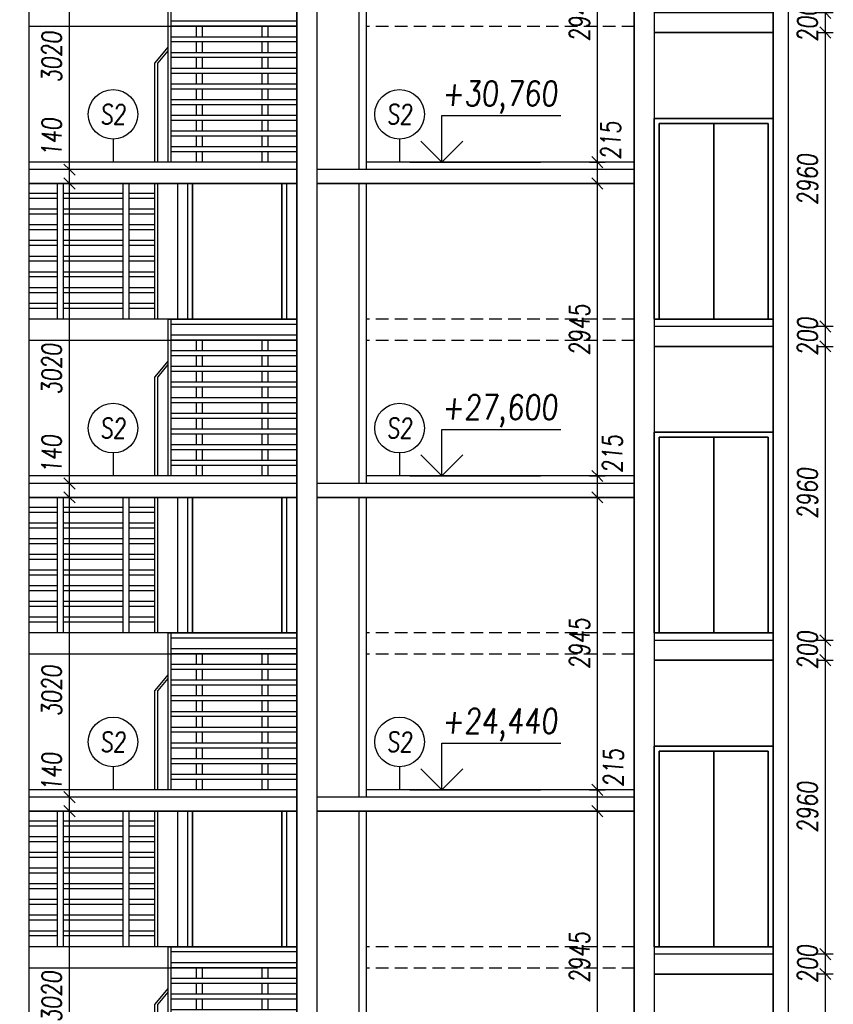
# Model space of a CAD drawing. Header units: millimetres. Extents: x -24606338 to 439687, y 151354 to 480404.
# Tile 29 of 93: x 258820 to 267017, y 210112 to 220027. Entities that reach past the tile are written whole.
import ezdxf
from ezdxf.enums import TextEntityAlignment as Align

# ---------------------------------------------------------------- set-up
doc = ezdxf.new("R2010")
doc.units = ezdxf.units.MM
doc.linetypes.add('ČERCHOVANÁ', pattern=[25.4, 12.7, -6.35, 0, -6.35])
doc.linetypes.add('ČÁRKOVANÁ', pattern=[19.05, 12.7, -6.35])
for name, color, linetype in [('DVERE', 4, 'Continuous'), ('KOTY', 7, 'Continuous'), ('NOVÁ INTERIERY', 240, 'Continuous'), ('OSY', 7, 'Continuous'), ('TENKA', 4, 'Continuous'), ('TLUSTA', 2, 'Continuous'), ('ŽB', 3, 'Continuous')]:
    doc.layers.add(name, color=color, linetype=linetype)
doc.styles.add('CS-ROMANS', font='romans.shx', dxfattribs={"width": 0.75, "oblique": 5})
doc.styles.add('CS-ROMANS_100', font='romans.shx', dxfattribs={"width": 0.75, "oblique": 5, "height": 200})
doc.styles.add('ROMANS', font='romans.shx', dxfattribs={"width": 0.75, "oblique": 5, "height": 200})
doc.dimstyles.new('A_KÓTA_100', dxfattribs={"dimtxt": 200, "dimasz": 4, "dimexe": 100, "dimexo": 1500, "dimgap": 80, "dimtad": 1, "dimdec": 0, "dimdsep": 46, "dimtxsty": 'CS-ROMANS_100', "dimblk": 'KOT_CARA20', "dimcen": 90, "dimse1": 1, "dimse2": 1, "dimclrd": 256, "dimclre": 256, "dimclrt": 256, "dimadec": 0, "dimazin": 0, "dimtfac": 1, "dimtdec": 0, "dimtix": 1, "dimtmove": 2, "dimatfit": 3, "dimldrblk": 'OBLIQUE', "dimfxl": 1, "dimfxlon": 1, "dimtolj": 1, "dimarcsym": 0})

# ---------------------------------------------------------------- blocks, each defined once
blk = doc.blocks.new('BUDOVA_A_schodiste_pohled')
at = {"layer": 'DVERE'}
for points in [[(2700, 2945), (2700, 1580), (1500, 1580), (1500, 2945)], [(1600, 2945), (1600, 1580), (2600, 1580), (2600, 2945)], [(1650, 2945), (1650, 1580), (2550, 1580), (2550, 2945)]]:
    blk.add_lwpolyline(points, dxfattribs=at)
at = {"layer": 'TENKA'}
for points in [[(290, 1580), (290, 2945)], [(350, 1580), (350, 2945)], [(950, 1580), (950, 2945)], [(1010, 1580), (1010, 2945)], [(1270, 1580), (1270, 2945)], [(1300, 1580), (1300, 2945)], [(290, 2844), (0, 2844)], [(290, 2794), (0, 2794)], [(950, 2844), (350, 2844)], [(950, 2794), (350, 2794)], [(1270, 2844), (1010, 2844)], [(1270, 2794), (1010, 2794)], [(290, 2686), (0, 2686)], [(950, 2686), (350, 2686)], [(1270, 2686), (1010, 2686)], [(290, 2636), (0, 2636)], [(950, 2636), (350, 2636)], [(1270, 2636), (1010, 2636)], [(290, 2528), (0, 2528)], [(950, 2528), (350, 2528)], [(1270, 2528), (1010, 2528)], [(290, 2478), (0, 2478)], [(950, 2478), (350, 2478)], [(1270, 2478), (1010, 2478)], [(290, 2370), (0, 2370)], [(290, 2320), (0, 2320)], [(950, 2370), (350, 2370)], [(950, 2320), (350, 2320)], [(1270, 2370), (1010, 2370)], [(1270, 2320), (1010, 2320)], [(290, 2212), (0, 2212)], [(950, 2212), (350, 2212)], [(1270, 2212), (1010, 2212)], [(290, 2162), (0, 2162)], [(950, 2162), (350, 2162)], [(1270, 2162), (1010, 2162)], [(290, 2054), (0, 2054)], [(290, 2004), (0, 2004)], [(950, 2054), (350, 2054)], [(950, 2004), (350, 2004)], [(1270, 2054), (1010, 2054)], [(1270, 2004), (1010, 2004)], [(290, 1896), (0, 1896)], [(950, 1896), (350, 1896)], [(1270, 1896), (1010, 1896)], [(290, 1846), (0, 1846)], [(950, 1846), (350, 1846)], [(1270, 1846), (1010, 1846)], [(290, 1738), (0, 1738)], [(290, 1688), (0, 1688)], [(950, 1738), (350, 1738)], [(950, 1688), (350, 1688)], [(1270, 1738), (1010, 1738)], [(1270, 1688), (1010, 1688)], [(1400, 1580), (0, 1580)], [(1400, 1580), (1400, 0)], [(1400, 1580), (2700, 1580)], [(1430, 1580), (1430, 0)], [(1430, 1530), (2700, 1530)], [(1430, 1422), (2700, 1422)], [(1400, 1365), (0, 1365)], [(1430, 1372), (2700, 1372)], [(1690, 1264), (1690, 1372)], [(1750, 1264), (1750, 1372)], [(2350, 1264), (2350, 1372)], [(2410, 1264), (2410, 1372)], [(1430, 1264), (2700, 1264)], [(1430, 1214), (2700, 1214)], [(1690, 1106), (1690, 1214)], [(1750, 1106), (1750, 1214)], [(2350, 1106), (2350, 1214)], [(2410, 1106), (2410, 1214)], [(1430, 1106), (2700, 1106)], [(1430, 1056), (2700, 1056)], [(1690, 948), (1690, 1056)], [(1750, 948), (1750, 1056)], [(2350, 948), (2350, 1056)], [(2410, 948), (2410, 1056)], [(1430, 948), (2700, 948)], [(1430, 898), (2700, 898)], [(1690, 790), (1690, 898)], [(1750, 790), (1750, 898)], [(2350, 790), (2350, 898)], [(2410, 790), (2410, 898)], [(1430, 790), (2700, 790)], [(1430, 740), (2700, 740)], [(1690, 632), (1690, 740)], [(1750, 632), (1750, 740)], [(2350, 632), (2350, 740)], [(2410, 632), (2410, 740)], [(1430, 632), (2700, 632)], [(1430, 582), (2700, 582)], [(1690, 474), (1690, 582)], [(1750, 474), (1750, 582)], [(2350, 474), (2350, 582)], [(2410, 474), (2410, 582)], [(1430, 474), (2700, 474)], [(1430, 424), (2700, 424)], [(1690, 316), (1690, 424)], [(1750, 316), (1750, 424)], [(2350, 316), (2350, 424)], [(2410, 316), (2410, 424)], [(1430, 316), (2700, 316)], [(1430, 266), (2700, 266)], [(1690, 158), (1690, 266)], [(1750, 158), (1750, 266)], [(2350, 158), (2350, 266)], [(2410, 158), (2410, 266)], [(1430, 158), (2700, 158)], [(1430, 108), (2700, 108)], [(1690, 0), (1690, 108)], [(1750, 0), (1750, 108)], [(2350, 0), (2350, 108)], [(2410, 0), (2410, 108)]]:
    blk.add_lwpolyline(points, dxfattribs=at)
at = {"layer": 'TENKA', "color": 7}
for points in [[(1400, 1158), (1270, 1000)], [(1400, 1121.5), (1300, 1000)], [(1270, 0), (1270, 1000)], [(1300, 0), (1300, 1000)]]:
    blk.add_lwpolyline(points, dxfattribs=at)
blk = doc.blocks.new('VÝŠKOVÁ KÓTA 1')
at = {"ltscale": 0.25}
for p, q in [((0, 3.758), (9.586, 3.758)), ((0, 0), (0, 3.758)), ((0, 0), (-1.697, 1.697)), ((0, 0), (1.697, 1.697))]:
    blk.add_line(p, q, dxfattribs=at)
at = {"style": 'ROMANS', "oblique": 5, "width": 0.8}
blk.add_attdef('VÝŠKA', (0, 4.539), '', height=2, dxfattribs=at)
blk = doc.blocks.new('KOT_CARA20')
for p, q in [((0, 0), (-14.1, -14.1)), ((0, 20), (0, -20)), ((0, 0), (14.1, 14.1))]:
    blk.add_line(p, q)
blk = doc.blocks.new('*D2818')
at = {"layer": 'Defpoints', "color": 0, "transparency": 16777216}
for p in [(264639.9, 212057.2), (265011.8, 212057.2), (265011.8, 209112.2)]:
    blk.add_point(p, dxfattribs=at)
at = {"layer": 'KOTY', "lineweight": -2, "transparency": 16777216}
blk.add_line((264639.9, 209116.2), (264639.9, 212053.2), dxfattribs=at)
at = {"layer": 'KOTY', "lineweight": -2, "transparency": 16777216, "xscale": 4, "yscale": 4, "zscale": 4}
for p, rotation in [((264639.9, 212057.2), 90), ((264639.9, 209112.2), 270)]:
    blk.add_blockref('KOT_CARA20', p, dxfattribs=dict(at, rotation=rotation))
at = {"layer": 'KOTY', "transparency": 16777216, "insert": (264459.9, 210584.7), "char_height": 200, "attachment_point": 5, "rotation": 90, "style": 'CS-ROMANS_100'}
blk.add_mtext('\\A1;2945', dxfattribs=at)
blk = doc.blocks.new('_OBLIQUE')
at = {"color": 0, "linetype": 'ByBlock', "ltscale": 15}
blk.add_line((-0.5, -0.5), (0.5, 0.5), dxfattribs=at)
blk = doc.blocks.new('*D2819')
at = {"layer": 'Defpoints', "color": 0, "transparency": 16777216}
for p in [(264639.9, 212272.2), (265011.8, 212272.2), (265011.8, 212057.2)]:
    blk.add_point(p, dxfattribs=at)
at = {"layer": 'KOTY', "lineweight": -2, "transparency": 16777216}
blk.add_line((264639.9, 212061.2), (264639.9, 212268.2), dxfattribs=at)
at = {"layer": 'KOTY', "lineweight": -2, "transparency": 16777216, "xscale": 4, "yscale": 4, "zscale": 4}
for p, rotation in [((264639.9, 212272.2), 90), ((264639.9, 212057.2), 270)]:
    blk.add_blockref('KOT_CARA20', p, dxfattribs=dict(at, rotation=rotation))
at = {"layer": 'KOTY', "transparency": 16777216, "insert": (264801.2, 212492.7), "char_height": 200, "attachment_point": 5, "rotation": 90, "style": 'CS-ROMANS_100'}
blk.add_mtext('\\A1;215', dxfattribs=at)
blk = doc.blocks.new('*D2820')
at = {"layer": 'Defpoints', "color": 0, "transparency": 16777216}
for p in [(264639.9, 215217.2), (265011.8, 215217.2), (265011.8, 212272.2)]:
    blk.add_point(p, dxfattribs=at)
at = {"layer": 'KOTY', "lineweight": -2, "transparency": 16777216}
blk.add_line((264639.9, 212276.2), (264639.9, 215213.2), dxfattribs=at)
at = {"layer": 'KOTY', "lineweight": -2, "transparency": 16777216, "xscale": 4, "yscale": 4, "zscale": 4}
for p, rotation in [((264639.9, 215217.2), 90), ((264639.9, 212272.2), 270)]:
    blk.add_blockref('KOT_CARA20', p, dxfattribs=dict(at, rotation=rotation))
at = {"layer": 'KOTY', "transparency": 16777216, "insert": (264459.9, 213744.7), "char_height": 200, "attachment_point": 5, "rotation": 90, "style": 'CS-ROMANS_100'}
blk.add_mtext('\\A1;2945', dxfattribs=at)
blk = doc.blocks.new('*D2821')
at = {"layer": 'Defpoints', "color": 0, "transparency": 16777216}
for p in [(264639.9, 215432.2), (265011.8, 215432.2), (265011.8, 215217.2)]:
    blk.add_point(p, dxfattribs=at)
at = {"layer": 'KOTY', "lineweight": -2, "transparency": 16777216}
blk.add_line((264639.9, 215221.2), (264639.9, 215428.2), dxfattribs=at)
at = {"layer": 'KOTY', "lineweight": -2, "transparency": 16777216, "xscale": 4, "yscale": 4, "zscale": 4}
for p, rotation in [((264639.9, 215432.2), 90), ((264639.9, 215217.2), 270)]:
    blk.add_blockref('KOT_CARA20', p, dxfattribs=dict(at, rotation=rotation))
at = {"layer": 'KOTY', "transparency": 16777216, "insert": (264790.5, 215653.9), "char_height": 200, "attachment_point": 5, "rotation": 90, "style": 'CS-ROMANS_100'}
blk.add_mtext('\\A1;215', dxfattribs=at)
blk = doc.blocks.new('*D2822')
at = {"layer": 'Defpoints', "color": 0, "transparency": 16777216}
for p in [(264639.9, 218377.2), (265011.8, 218377.2), (265011.8, 215432.2)]:
    blk.add_point(p, dxfattribs=at)
at = {"layer": 'KOTY', "lineweight": -2, "transparency": 16777216}
blk.add_line((264639.9, 215436.2), (264639.9, 218373.2), dxfattribs=at)
at = {"layer": 'KOTY', "lineweight": -2, "transparency": 16777216, "xscale": 4, "yscale": 4, "zscale": 4}
for p, rotation in [((264639.9, 218377.2), 90), ((264639.9, 215432.2), 270)]:
    blk.add_blockref('KOT_CARA20', p, dxfattribs=dict(at, rotation=rotation))
at = {"layer": 'KOTY', "transparency": 16777216, "insert": (264459.9, 216904.7), "char_height": 200, "attachment_point": 5, "rotation": 90, "style": 'CS-ROMANS_100'}
blk.add_mtext('\\A1;2945', dxfattribs=at)
blk = doc.blocks.new('*D2823')
at = {"layer": 'Defpoints', "color": 0, "transparency": 16777216}
for p in [(264639.9, 218592.2), (265011.8, 218592.2), (265011.8, 218377.2)]:
    blk.add_point(p, dxfattribs=at)
at = {"layer": 'KOTY', "lineweight": -2, "transparency": 16777216}
blk.add_line((264639.9, 218381.2), (264639.9, 218588.2), dxfattribs=at)
at = {"layer": 'KOTY', "lineweight": -2, "transparency": 16777216, "xscale": 4, "yscale": 4, "zscale": 4}
for p, rotation in [((264639.9, 218592.2), 90), ((264639.9, 218377.2), 270)]:
    blk.add_blockref('KOT_CARA20', p, dxfattribs=dict(at, rotation=rotation))
at = {"layer": 'KOTY', "transparency": 16777216, "insert": (264774, 218810.9), "char_height": 200, "attachment_point": 5, "rotation": 90, "style": 'CS-ROMANS_100'}
blk.add_mtext('\\A1;215', dxfattribs=at)
blk = doc.blocks.new('*D2824')
at = {"layer": 'Defpoints', "color": 0, "transparency": 16777216}
for p in [(264639.9, 221537.2), (265011.8, 221537.2), (265011.8, 218592.2)]:
    blk.add_point(p, dxfattribs=at)
at = {"layer": 'KOTY', "lineweight": -2, "transparency": 16777216}
blk.add_line((264639.9, 218596.2), (264639.9, 221533.2), dxfattribs=at)
at = {"layer": 'KOTY', "lineweight": -2, "transparency": 16777216, "xscale": 4, "yscale": 4, "zscale": 4}
for p, rotation in [((264639.9, 221537.2), 90), ((264639.9, 218592.2), 270)]:
    blk.add_blockref('KOT_CARA20', p, dxfattribs=dict(at, rotation=rotation))
at = {"layer": 'KOTY', "transparency": 16777216, "insert": (264459.9, 220064.7), "char_height": 200, "attachment_point": 5, "rotation": 90, "style": 'CS-ROMANS_100'}
blk.add_mtext('\\A1;2945', dxfattribs=at)
blk = doc.blocks.new('*D3075')
at = {"layer": 'Defpoints', "color": 0, "transparency": 16777216}
for p in [(259321.8, 212057.2), (259511.2, 212057.2), (259438.1, 209037.2)]:
    blk.add_point(p, dxfattribs=at)
at = {"layer": 'KOTY', "lineweight": -2, "transparency": 16777216}
blk.add_line((259321.8, 209041.2), (259321.8, 212053.2), dxfattribs=at)
at = {"layer": 'KOTY', "lineweight": -2, "transparency": 16777216, "xscale": 4, "yscale": 4, "zscale": 4}
for p, rotation in [((259321.8, 212057.2), 90), ((259321.8, 209037.2), 270)]:
    blk.add_blockref('KOT_CARA20', p, dxfattribs=dict(at, rotation=rotation))
at = {"layer": 'KOTY', "transparency": 16777216, "insert": (259141.8, 210188.9), "char_height": 200, "attachment_point": 5, "rotation": 90, "style": 'CS-ROMANS_100'}
blk.add_mtext('\\A1;3020', dxfattribs=at)
blk = doc.blocks.new('*D3076')
at = {"layer": 'Defpoints', "color": 0, "transparency": 16777216}
for p in [(259321.8, 212197.2), (259514, 212197.2), (259511.2, 212057.2)]:
    blk.add_point(p, dxfattribs=at)
at = {"layer": 'KOTY', "lineweight": -2, "transparency": 16777216}
for p, q in [((259321.8, 212201.2), (259321.8, 212205.2)), ((259321.8, 212057.2), (259321.8, 212197.2)), ((259321.8, 212053.2), (259321.8, 212049.2))]:
    blk.add_line(p, q, dxfattribs=at)
at = {"layer": 'KOTY', "lineweight": -2, "transparency": 16777216, "xscale": 4, "yscale": 4, "zscale": 4}
for p, rotation in [((259321.8, 212197.2), 270), ((259321.8, 212057.2), 90)]:
    blk.add_blockref('KOT_CARA20', p, dxfattribs=dict(at, rotation=rotation))
at = {"layer": 'KOTY', "transparency": 16777216, "insert": (259141.8, 212452.3), "char_height": 200, "attachment_point": 5, "rotation": 90, "style": 'CS-ROMANS_100'}
blk.add_mtext('\\A1;140', dxfattribs=at)
blk = doc.blocks.new('*D3077')
at = {"layer": 'Defpoints', "color": 0, "transparency": 16777216}
for p in [(259321.8, 215217.2), (259448.2, 215217.2), (259514, 212197.2)]:
    blk.add_point(p, dxfattribs=at)
at = {"layer": 'KOTY', "lineweight": -2, "transparency": 16777216}
blk.add_line((259321.8, 212201.2), (259321.8, 215213.2), dxfattribs=at)
at = {"layer": 'KOTY', "lineweight": -2, "transparency": 16777216, "xscale": 4, "yscale": 4, "zscale": 4}
for p, rotation in [((259321.8, 215217.2), 90), ((259321.8, 212197.2), 270)]:
    blk.add_blockref('KOT_CARA20', p, dxfattribs=dict(at, rotation=rotation))
at = {"layer": 'KOTY', "transparency": 16777216, "insert": (259141.8, 213269.1), "char_height": 200, "attachment_point": 5, "rotation": 90, "style": 'CS-ROMANS_100'}
blk.add_mtext('\\A1;3020', dxfattribs=at)
blk = doc.blocks.new('*D3078')
at = {"layer": 'Defpoints', "color": 0, "transparency": 16777216}
for p in [(259321.8, 215357.2), (259444, 215357.2), (259448.2, 215217.2)]:
    blk.add_point(p, dxfattribs=at)
at = {"layer": 'KOTY', "lineweight": -2, "transparency": 16777216}
for p, q in [((259321.8, 215361.2), (259321.8, 215365.2)), ((259321.8, 215217.2), (259321.8, 215357.2)), ((259321.8, 215213.2), (259321.8, 215209.2))]:
    blk.add_line(p, q, dxfattribs=at)
at = {"layer": 'KOTY', "lineweight": -2, "transparency": 16777216, "xscale": 4, "yscale": 4, "zscale": 4}
for p, rotation in [((259321.8, 215357.2), 270), ((259321.8, 215217.2), 90)]:
    blk.add_blockref('KOT_CARA20', p, dxfattribs=dict(at, rotation=rotation))
at = {"layer": 'KOTY', "transparency": 16777216, "insert": (259141.8, 215652.6), "char_height": 200, "attachment_point": 5, "rotation": 90, "style": 'CS-ROMANS_100'}
blk.add_mtext('\\A1;140', dxfattribs=at)
blk = doc.blocks.new('*D3079')
at = {"layer": 'Defpoints', "color": 0, "transparency": 16777216}
for p in [(259321.8, 218377.2), (259522.1, 218377.2), (259444, 215357.2)]:
    blk.add_point(p, dxfattribs=at)
at = {"layer": 'KOTY', "lineweight": -2, "transparency": 16777216}
blk.add_line((259321.8, 215361.2), (259321.8, 218373.2), dxfattribs=at)
at = {"layer": 'KOTY', "lineweight": -2, "transparency": 16777216, "xscale": 4, "yscale": 4, "zscale": 4}
for p, rotation in [((259321.8, 218377.2), 90), ((259321.8, 215357.2), 270)]:
    blk.add_blockref('KOT_CARA20', p, dxfattribs=dict(at, rotation=rotation))
at = {"layer": 'KOTY', "transparency": 16777216, "insert": (259141.8, 216508.5), "char_height": 200, "attachment_point": 5, "rotation": 90, "style": 'CS-ROMANS_100'}
blk.add_mtext('\\A1;3020', dxfattribs=at)
blk = doc.blocks.new('*D3080')
at = {"layer": 'Defpoints', "color": 0, "transparency": 16777216}
for p in [(259321.8, 218517.2), (259546.5, 218517.2), (259522.1, 218377.2)]:
    blk.add_point(p, dxfattribs=at)
at = {"layer": 'KOTY', "lineweight": -2, "transparency": 16777216}
for p, q in [((259321.8, 218521.2), (259321.8, 218525.2)), ((259321.8, 218377.2), (259321.8, 218517.2)), ((259321.8, 218373.2), (259321.8, 218369.2))]:
    blk.add_line(p, q, dxfattribs=at)
at = {"layer": 'KOTY', "lineweight": -2, "transparency": 16777216, "xscale": 4, "yscale": 4, "zscale": 4}
for p, rotation in [((259321.8, 218517.2), 270), ((259321.8, 218377.2), 90)]:
    blk.add_blockref('KOT_CARA20', p, dxfattribs=dict(at, rotation=rotation))
at = {"layer": 'KOTY', "transparency": 16777216, "insert": (259141.8, 218843.2), "char_height": 200, "attachment_point": 5, "rotation": 90, "style": 'CS-ROMANS_100'}
blk.add_mtext('\\A1;140', dxfattribs=at)
blk = doc.blocks.new('*D3081')
at = {"layer": 'Defpoints', "color": 0, "transparency": 16777216}
for p in [(259321.8, 221537.2), (259487, 221537.2), (259546.5, 218517.2)]:
    blk.add_point(p, dxfattribs=at)
at = {"layer": 'KOTY', "lineweight": -2, "transparency": 16777216}
blk.add_line((259321.8, 218521.2), (259321.8, 221533.2), dxfattribs=at)
at = {"layer": 'KOTY', "lineweight": -2, "transparency": 16777216, "xscale": 4, "yscale": 4, "zscale": 4}
for p, rotation in [((259321.8, 221537.2), 90), ((259321.8, 218517.2), 270)]:
    blk.add_blockref('KOT_CARA20', p, dxfattribs=dict(at, rotation=rotation))
at = {"layer": 'KOTY', "transparency": 16777216, "insert": (259141.8, 219651.6), "char_height": 200, "attachment_point": 5, "rotation": 90, "style": 'CS-ROMANS_100'}
blk.add_mtext('\\A1;3020', dxfattribs=at)
blk = doc.blocks.new('*D3115')
at = {"layer": 'Defpoints', "color": 0, "transparency": 16777216}
for p in [(266240, 210417.2), (266937.1, 210417.2), (266240, 207457.2)]:
    blk.add_point(p, dxfattribs=at)
at = {"layer": 'KOTY', "lineweight": -2, "transparency": 16777216}
blk.add_line((266937.1, 207461.2), (266937.1, 210413.2), dxfattribs=at)
at = {"layer": 'KOTY', "lineweight": -2, "transparency": 16777216, "xscale": 4, "yscale": 4, "zscale": 4}
for p, rotation in [((266937.1, 210417.2), 90), ((266937.1, 207457.2), 270)]:
    blk.add_blockref('KOT_CARA20', p, dxfattribs=dict(at, rotation=rotation))
at = {"layer": 'KOTY', "transparency": 16777216, "insert": (266757.1, 208937.2), "char_height": 200, "attachment_point": 5, "rotation": 90, "style": 'CS-ROMANS_100'}
blk.add_mtext('\\A1;2960', dxfattribs=at)
blk = doc.blocks.new('*D3116')
at = {"layer": 'Defpoints', "color": 0, "transparency": 16777216}
for p in [(266240, 210617.2), (266937.1, 210617.2), (266240, 210417.2)]:
    blk.add_point(p, dxfattribs=at)
at = {"layer": 'KOTY', "lineweight": -2, "transparency": 16777216}
for p, q in [((266937.1, 210621.2), (266937.1, 210625.2)), ((266937.1, 210417.2), (266937.1, 210617.2)), ((266937.1, 210413.2), (266937.1, 210409.2))]:
    blk.add_line(p, q, dxfattribs=at)
at = {"layer": 'KOTY', "lineweight": -2, "transparency": 16777216, "xscale": 4, "yscale": 4, "zscale": 4}
for p, rotation in [((266937.1, 210617.2), 270), ((266937.1, 210417.2), 90)]:
    blk.add_blockref('KOT_CARA20', p, dxfattribs=dict(at, rotation=rotation))
at = {"layer": 'KOTY', "transparency": 16777216, "insert": (266757.1, 210517.2), "char_height": 200, "attachment_point": 5, "rotation": 90, "style": 'CS-ROMANS_100'}
blk.add_mtext('\\A1;200', dxfattribs=at)
blk = doc.blocks.new('*D3117')
at = {"layer": 'Defpoints', "color": 0, "transparency": 16777216}
for p in [(266240, 213577.2), (266937.1, 213577.2), (266240, 210617.2)]:
    blk.add_point(p, dxfattribs=at)
at = {"layer": 'KOTY', "lineweight": -2, "transparency": 16777216}
blk.add_line((266937.1, 210621.2), (266937.1, 213573.2), dxfattribs=at)
at = {"layer": 'KOTY', "lineweight": -2, "transparency": 16777216, "xscale": 4, "yscale": 4, "zscale": 4}
for p, rotation in [((266937.1, 213577.2), 90), ((266937.1, 210617.2), 270)]:
    blk.add_blockref('KOT_CARA20', p, dxfattribs=dict(at, rotation=rotation))
at = {"layer": 'KOTY', "transparency": 16777216, "insert": (266757.1, 212097.2), "char_height": 200, "attachment_point": 5, "rotation": 90, "style": 'CS-ROMANS_100'}
blk.add_mtext('\\A1;2960', dxfattribs=at)
blk = doc.blocks.new('*D3118')
at = {"layer": 'Defpoints', "color": 0, "transparency": 16777216}
for p in [(266240, 213777.2), (266937.1, 213777.2), (266240, 213577.2)]:
    blk.add_point(p, dxfattribs=at)
at = {"layer": 'KOTY', "lineweight": -2, "transparency": 16777216}
for p, q in [((266937.1, 213781.2), (266937.1, 213785.2)), ((266937.1, 213577.2), (266937.1, 213777.2)), ((266937.1, 213573.2), (266937.1, 213569.2))]:
    blk.add_line(p, q, dxfattribs=at)
at = {"layer": 'KOTY', "lineweight": -2, "transparency": 16777216, "xscale": 4, "yscale": 4, "zscale": 4}
for p, rotation in [((266937.1, 213777.2), 270), ((266937.1, 213577.2), 90)]:
    blk.add_blockref('KOT_CARA20', p, dxfattribs=dict(at, rotation=rotation))
at = {"layer": 'KOTY', "transparency": 16777216, "insert": (266757.1, 213677.2), "char_height": 200, "attachment_point": 5, "rotation": 90, "style": 'CS-ROMANS_100'}
blk.add_mtext('\\A1;200', dxfattribs=at)
blk = doc.blocks.new('*D3119')
at = {"layer": 'Defpoints', "color": 0, "transparency": 16777216}
for p in [(266240, 216737.2), (266937.1, 216737.2), (266240, 213777.2)]:
    blk.add_point(p, dxfattribs=at)
at = {"layer": 'KOTY', "lineweight": -2, "transparency": 16777216}
blk.add_line((266937.1, 213781.2), (266937.1, 216733.2), dxfattribs=at)
at = {"layer": 'KOTY', "lineweight": -2, "transparency": 16777216, "xscale": 4, "yscale": 4, "zscale": 4}
for p, rotation in [((266937.1, 216737.2), 90), ((266937.1, 213777.2), 270)]:
    blk.add_blockref('KOT_CARA20', p, dxfattribs=dict(at, rotation=rotation))
at = {"layer": 'KOTY', "transparency": 16777216, "insert": (266757.1, 215257.2), "char_height": 200, "attachment_point": 5, "rotation": 90, "style": 'CS-ROMANS_100'}
blk.add_mtext('\\A1;2960', dxfattribs=at)
blk = doc.blocks.new('*D3120')
at = {"layer": 'Defpoints', "color": 0, "transparency": 16777216}
for p in [(266240, 216937.2), (266937.1, 216937.2), (266240, 216737.2)]:
    blk.add_point(p, dxfattribs=at)
at = {"layer": 'KOTY', "lineweight": -2, "transparency": 16777216}
for p, q in [((266937.1, 216941.2), (266937.1, 216945.2)), ((266937.1, 216737.2), (266937.1, 216937.2)), ((266937.1, 216733.2), (266937.1, 216729.2))]:
    blk.add_line(p, q, dxfattribs=at)
at = {"layer": 'KOTY', "lineweight": -2, "transparency": 16777216, "xscale": 4, "yscale": 4, "zscale": 4}
for p, rotation in [((266937.1, 216937.2), 270), ((266937.1, 216737.2), 90)]:
    blk.add_blockref('KOT_CARA20', p, dxfattribs=dict(at, rotation=rotation))
at = {"layer": 'KOTY', "transparency": 16777216, "insert": (266757.1, 216837.2), "char_height": 200, "attachment_point": 5, "rotation": 90, "style": 'CS-ROMANS_100'}
blk.add_mtext('\\A1;200', dxfattribs=at)
blk = doc.blocks.new('*D3121')
at = {"layer": 'Defpoints', "color": 0, "transparency": 16777216}
for p in [(266323.6, 219897.2), (266937.1, 219897.2), (266240, 216937.2)]:
    blk.add_point(p, dxfattribs=at)
at = {"layer": 'KOTY', "lineweight": -2, "transparency": 16777216}
blk.add_line((266937.1, 216941.2), (266937.1, 219893.2), dxfattribs=at)
at = {"layer": 'KOTY', "lineweight": -2, "transparency": 16777216, "xscale": 4, "yscale": 4, "zscale": 4}
for p, rotation in [((266937.1, 219897.2), 90), ((266937.1, 216937.2), 270)]:
    blk.add_blockref('KOT_CARA20', p, dxfattribs=dict(at, rotation=rotation))
at = {"layer": 'KOTY', "transparency": 16777216, "insert": (266757.1, 218417.2), "char_height": 200, "attachment_point": 5, "rotation": 90, "style": 'CS-ROMANS_100'}
blk.add_mtext('\\A1;2960', dxfattribs=at)
blk = doc.blocks.new('*D3122')
at = {"layer": 'Defpoints', "color": 0, "transparency": 16777216}
for p in [(266309, 220097.2), (266937.1, 220097.2), (266323.6, 219897.2)]:
    blk.add_point(p, dxfattribs=at)
at = {"layer": 'KOTY', "lineweight": -2, "transparency": 16777216}
for p, q in [((266937.1, 220101.2), (266937.1, 220105.2)), ((266937.1, 219897.2), (266937.1, 220097.2)), ((266937.1, 219893.2), (266937.1, 219889.2))]:
    blk.add_line(p, q, dxfattribs=at)
at = {"layer": 'KOTY', "lineweight": -2, "transparency": 16777216, "xscale": 4, "yscale": 4, "zscale": 4}
for p, rotation in [((266937.1, 220097.2), 270), ((266937.1, 219897.2), 90)]:
    blk.add_blockref('KOT_CARA20', p, dxfattribs=dict(at, rotation=rotation))
at = {"layer": 'KOTY', "transparency": 16777216, "insert": (266757.1, 219997.2), "char_height": 200, "attachment_point": 5, "rotation": 90, "style": 'CS-ROMANS_100'}
blk.add_mtext('\\A1;200', dxfattribs=at)
blk = doc.blocks.new('*D3486')
at = {"layer": 'Defpoints', "color": 0, "transparency": 16777216}
for p in [(242883.4, 253679.2), (260168.9, 253679.2), (256411.8, 187832.2)]:
    blk.add_point(p, dxfattribs=at)
at = {"layer": 'TENKA', "lineweight": -2, "transparency": 16777216}
blk.add_line((242883.4, 187836.2), (242883.4, 253675.2), dxfattribs=at)
at = {"layer": 'TENKA', "lineweight": -2, "transparency": 16777216, "xscale": 4, "yscale": 4, "zscale": 4}
for p, rotation in [((242883.4, 253679.2), 90), ((242883.4, 187832.2), 270)]:
    blk.add_blockref('KOT_CARA20', p, dxfattribs=dict(at, rotation=rotation))
at = {"layer": 'TENKA', "transparency": 16777216, "insert": (242703.4, 220755.7), "char_height": 200, "attachment_point": 5, "rotation": 90, "style": 'CS-ROMANS_100'}
blk.add_mtext('\\A1;65847', dxfattribs=at)

msp = doc.modelspace()

# ---------------------------------------------------------------- linework, layer by layer
at = {"layer": 'DVERE'}
for points in [[(265211.809, 217012.158), (266411.809, 217012.158), (266411.809, 219032.158), (265211.809, 219032.158)], [(265261.809, 217012.158), (266361.809, 217012.158), (266361.809, 218982.158), (265261.809, 218982.158)], [(265211.809, 213852.158), (266411.809, 213852.158), (266411.809, 215872.158), (265211.809, 215872.158)], [(265261.809, 213852.158), (266361.809, 213852.158), (266361.809, 215822.158), (265261.809, 215822.158)], [(265211.809, 210692.158), (266411.809, 210692.158), (266411.809, 212712.158), (265211.809, 212712.158)], [(265261.809, 210692.158), (266361.809, 210692.158), (266361.809, 212662.158), (265261.809, 212662.158)]]:
    msp.add_lwpolyline(points, close=True, dxfattribs=at)
at = {"layer": 'KOTY'}
for p, q in [((259759.936, 218824.118), (259759.936, 218592.158)), ((262646.843, 218824.118), (262646.843, 218592.158)), ((259759.936, 215664.118), (259759.936, 215432.158)), ((262646.843, 215664.118), (262646.843, 215432.158)), ((259759.936, 212504.118), (259759.936, 212272.158)), ((262646.843, 212504.118), (262646.843, 212272.158))]:
    msp.add_line(p, q, dxfattribs=at)
at = {"layer": 'KOTY', "linetype": 'ByBlock'}
for p, q in [((262750.672, 218592.158), (264067.766, 218592.158)), ((262750.672, 215432.158), (264067.766, 215432.158)), ((262750.672, 212272.158), (264067.766, 212272.158))]:
    msp.add_line(p, q, dxfattribs=at)
at = {"layer": 'KOTY', "ltscale": 20}
for centre in [(259759.936, 219074.118), (262646.843, 219074.118), (259759.936, 215914.118), (262646.843, 215914.118), (259759.936, 212754.118), (262646.843, 212754.118)]:
    msp.add_circle(centre, 250, dxfattribs=at)
at = {"layer": 'NOVÁ INTERIERY'}
for points in [[(265211.809, 219032.158), (266411.809, 219032.158), (266411.809, 217012.158), (265211.809, 217012.158)], [(265261.809, 218982.158), (265811.809, 218982.158), (265811.809, 217012.158), (265261.809, 217012.158)], [(265811.809, 218982.158), (266361.809, 218982.158), (266361.809, 217012.158), (265811.809, 217012.158)], [(265211.809, 215872.158), (266411.809, 215872.158), (266411.809, 213852.158), (265211.809, 213852.158)], [(265261.809, 215822.158), (265811.809, 215822.158), (265811.809, 213852.158), (265261.809, 213852.158)], [(265811.809, 215822.158), (266361.809, 215822.158), (266361.809, 213852.158), (265811.809, 213852.158)], [(265211.809, 212712.158), (266411.809, 212712.158), (266411.809, 210692.158), (265211.809, 210692.158)], [(265261.809, 212662.158), (265811.809, 212662.158), (265811.809, 210692.158), (265261.809, 210692.158)], [(265811.809, 212662.158), (266361.809, 212662.158), (266361.809, 210692.158), (265811.809, 210692.158)]]:
    msp.add_lwpolyline(points, close=True, dxfattribs=at)
for points in [[(260511.809, 218377.158), (260511.809, 217012.158), (261511.809, 217012.158), (261511.809, 218377.158)], [(261461.809, 218377.158), (261461.809, 217012.158), (260561.809, 217012.158), (260561.809, 218377.158)], [(260511.809, 215217.158), (260511.809, 213852.158), (261511.809, 213852.158), (261511.809, 215217.158)], [(261461.809, 215217.158), (261461.809, 213852.158), (260561.809, 213852.158), (260561.809, 215217.158)], [(260511.809, 212057.158), (260511.809, 210692.158), (261511.809, 210692.158), (261511.809, 212057.158)], [(261461.809, 212057.158), (261461.809, 210692.158), (260561.809, 210692.158), (260561.809, 212057.158)]]:
    msp.add_lwpolyline(points, dxfattribs=at)
at = {"layer": 'OSY', "linetype": 'ČERCHOVANÁ', "ltscale": 25}
msp.add_line((265011.809, 251607.158), (265011.809, 174688.935), dxfattribs=at)
at = {"layer": 'TENKA'}
for points in [[(261611.809, 219957.158), (258911.809, 219957.158)], [(261611.809, 218517.158), (258911.809, 218517.158)], [(265011.809, 218517.158), (262311.809, 218517.158)], [(261611.809, 217012.158), (258911.809, 217012.158)], [(266411.809, 216937.158), (265211.809, 216937.158)], [(261611.809, 216797.158), (258911.809, 216797.158)], [(261611.809, 215357.158), (258911.809, 215357.158)], [(265011.809, 215357.158), (262311.809, 215357.158)], [(261611.809, 213852.158), (258911.809, 213852.158)], [(266411.809, 213777.158), (265211.809, 213777.158)], [(261611.809, 213637.158), (258911.809, 213637.158)], [(261611.809, 212197.158), (258911.809, 212197.158)], [(265011.809, 212197.158), (262311.809, 212197.158)], [(261611.809, 210692.158), (258911.809, 210692.158)], [(266411.809, 210617.158), (265211.809, 210617.158)], [(261611.809, 210477.158), (258911.809, 210477.158)]]:
    msp.add_lwpolyline(points, dxfattribs=at)
at = {"layer": 'TENKA', "linetype": 'ČÁRKOVANÁ', "ltscale": 10}
for points in [[(265011.809, 219957.158), (262311.809, 219957.158)], [(265011.809, 217012.158), (262311.809, 217012.158)], [(265011.809, 216797.158), (262311.809, 216797.158)], [(265011.809, 213852.158), (262311.809, 213852.158)], [(265011.809, 213637.158), (262311.809, 213637.158)], [(265011.809, 210692.158), (262311.809, 210692.158)], [(265011.809, 210477.158), (262311.809, 210477.158)]]:
    msp.add_lwpolyline(points, dxfattribs=at)
at = {"layer": 'TLUSTA'}
for points in [[(261811.809, 249627.158), (261811.809, 179302.158)], [(265011.809, 249627.158), (265011.809, 179112.158)], [(265011.809, 249627.158), (265011.809, 179112.158)], [(265211.809, 249627.158), (265211.809, 179302.158)], [(266411.809, 249627.158), (266411.809, 179302.158)], [(266561.809, 249627.158), (266561.809, 179352.158)], [(258911.809, 245237.158), (258911.809, 179302.158)], [(261611.809, 245237.158), (261611.809, 179302.158)], [(262236.809, 221537.158), (262236.809, 218517.158)], [(262311.809, 221537.158), (262311.809, 218517.158)], [(266411.809, 219897.158), (265211.809, 219897.158)], [(261611.809, 218592.158), (258911.809, 218592.158)], [(265011.809, 218592.158), (262311.809, 218592.158)], [(262311.809, 218517.158), (261811.809, 218517.158)], [(261611.809, 218377.158), (258911.809, 218377.158)], [(265011.809, 218377.158), (261811.809, 218377.158)], [(262236.809, 218377.158), (262236.809, 215357.158)], [(262311.809, 218377.158), (262311.809, 215357.158)], [(266411.809, 217012.158), (265211.809, 217012.158)], [(266411.809, 216737.158), (265211.809, 216737.158)], [(261611.809, 215432.158), (258911.809, 215432.158)], [(265011.809, 215432.158), (262311.809, 215432.158)], [(262311.809, 215357.158), (261811.809, 215357.158)], [(261611.809, 215217.158), (258911.809, 215217.158)], [(265011.809, 215217.158), (261811.809, 215217.158)], [(262236.809, 215217.158), (262236.809, 212197.158)], [(262311.809, 215217.158), (262311.809, 212197.158)], [(266411.809, 213852.158), (265211.809, 213852.158)], [(266411.809, 213577.158), (265211.809, 213577.158)], [(261611.809, 212272.158), (258911.809, 212272.158)], [(262311.809, 212197.158), (261811.809, 212197.158)], [(265011.809, 212272.158), (262311.809, 212272.158)], [(261611.809, 212057.158), (258911.809, 212057.158)], [(265011.809, 212057.158), (261811.809, 212057.158)], [(262236.809, 212057.158), (262236.809, 209037.158)], [(262311.809, 212057.158), (262311.809, 209037.158)], [(266411.809, 210692.158), (265211.809, 210692.158)], [(266411.809, 210417.158), (265211.809, 210417.158)]]:
    msp.add_lwpolyline(points, dxfattribs=at)
at = {"layer": 'ŽB'}
for points in [[(265011.809, 249627.158), (265211.809, 249627.158), (265211.809, 179302.158), (265011.809, 179302.158)], [(266411.809, 249627.158), (266561.809, 249627.158), (266561.809, 179352.158), (266411.809, 179352.158)], [(258711.809, 245237.158), (258911.809, 245237.158), (258911.809, 191157.158), (258711.809, 191157.158)], [(261611.809, 245237.158), (261811.809, 245237.158), (261811.809, 179302.158), (261611.809, 179302.158)], [(265211.809, 219897.158), (266411.809, 219897.158), (266411.809, 220097.158), (265211.809, 220097.158)], [(258911.809, 218377.158), (261611.809, 218377.158), (261611.809, 218517.158), (258911.809, 218517.158)], [(261811.809, 218377.158), (265011.809, 218377.158), (265011.809, 218517.158), (261811.809, 218517.158)], [(265211.809, 216737.158), (266411.809, 216737.158), (266411.809, 216937.158), (265211.809, 216937.158)], [(258911.809, 215217.158), (261611.809, 215217.158), (261611.809, 215357.158), (258911.809, 215357.158)], [(261811.809, 215217.158), (265011.809, 215217.158), (265011.809, 215357.158), (261811.809, 215357.158)], [(265211.809, 213577.158), (266411.809, 213577.158), (266411.809, 213777.158), (265211.809, 213777.158)], [(258911.809, 212057.158), (261611.809, 212057.158), (261611.809, 212197.158), (258911.809, 212197.158)], [(261811.809, 212057.158), (265011.809, 212057.158), (265011.809, 212197.158), (261811.809, 212197.158)], [(265211.809, 210417.158), (266411.809, 210417.158), (266411.809, 210617.158), (265211.809, 210617.158)]]:
    msp.add_lwpolyline(points, close=True, dxfattribs=at)

# ---------------------------------------------------------------- block references
at = {"layer": 'KOTY', "xscale": 125, "yscale": 125, "zscale": 125}
for p, values in [((263073.646, 218592.158), {'VÝŠKA': '+30,760'}), ((263073.646, 215432.158), {'VÝŠKA': '+27,600'}), ((263073.646, 212272.158), {'VÝŠKA': '+24,440'})]:
    msp.add_blockref('VÝŠKOVÁ KÓTA 1', p, dxfattribs=at).add_auto_attribs(values)
at = {"layer": 'TENKA'}
for p in [(258911.809, 218592.158), (258911.809, 215432.158), (258911.809, 212272.158), (258911.809, 209112.158)]:
    msp.add_blockref('BUDOVA_A_schodiste_pohled', p, dxfattribs=at)

# ---------------------------------------------------------------- texts
at = {"layer": 'KOTY', "ltscale": 20, "style": 'CS-ROMANS', "oblique": 5, "width": 0.75}
for p in [(259759.936, 219074.118), (262646.843, 219074.118), (259759.936, 215914.118), (262646.843, 215914.118), (259759.936, 212754.118), (262646.843, 212754.118)]:
    msp.add_text('S2', height=200, dxfattribs=at).set_placement(p, align=Align.MIDDLE)

# ---------------------------------------------------------------- dimensions: what is measured, and where the dimension line sits
at = {"layer": 'KOTY'}
for base, p1, p2, picture, middle in [((259321.847, 221537.158), (259546.46, 218517.158), (259487.009, 221537.158), '*D3081', (259141.847, 219651.614)), ((259321.847, 218517.158), (259522.129, 218377.158), (259546.46, 218517.158), '*D3080', (259141.847, 218843.176)), ((264639.861, 218592.158), (265011.809, 218377.158), (265011.809, 218592.158), '*D2823', (264773.976, 218810.879)), ((259321.847, 218377.158), (259444.033, 215357.158), (259522.129, 218377.158), '*D3079', (259141.847, 216508.491)), ((259321.847, 215357.158), (259448.195, 215217.158), (259444.033, 215357.158), '*D3078', (259141.847, 215652.6)), ((264639.861, 215432.158), (265011.809, 215217.158), (265011.809, 215432.158), '*D2821', (264790.51, 215653.908)), ((259321.847, 215217.158), (259514.038, 212197.158), (259448.195, 215217.158), '*D3077', (259141.847, 213269.086)), ((264639.861, 212272.158), (265011.809, 212057.158), (265011.809, 212272.158), '*D2819', (264801.237, 212492.746)), ((259321.847, 212197.158), (259511.223, 212057.158), (259514.038, 212197.158), '*D3076', (259141.847, 212452.28)), ((259321.847, 212057.158), (259438.111, 209037.158), (259511.223, 212057.158), '*D3075', (259141.847, 210188.929))]:
    dim = msp.add_linear_dim(base=base, p1=p1, p2=p2, angle=90, dimstyle='A_KÓTA_100', dxfattribs=at)
    dim.commit()
    dim.dimension.update_dxf_attribs({"geometry": picture, "text_midpoint": middle, "dimtype": 160})
for base, p1, p2, picture, middle in [((264639.861, 221537.158), (265011.809, 218592.158), (265011.809, 221537.158), '*D2824', (264459.861, 220064.658)), ((266937.071, 220097.158), (266323.561, 219897.158), (266309.021, 220097.158), '*D3122', (266757.071, 219997.158)), ((266937.071, 219897.158), (266240.013, 216937.158), (266323.561, 219897.158), '*D3121', (266757.071, 218417.158)), ((264639.861, 218377.158), (265011.809, 215432.158), (265011.809, 218377.158), '*D2822', (264459.861, 216904.658)), ((266937.071, 216937.158), (266240.013, 216737.158), (266240.013, 216937.158), '*D3120', (266757.071, 216837.158)), ((266937.071, 216737.158), (266240.013, 213777.158), (266240.013, 216737.158), '*D3119', (266757.071, 215257.158)), ((264639.861, 215217.158), (265011.809, 212272.158), (265011.809, 215217.158), '*D2820', (264459.861, 213744.658)), ((266937.071, 213777.158), (266240.013, 213577.158), (266240.013, 213777.158), '*D3118', (266757.071, 213677.158)), ((266937.071, 213577.158), (266240.013, 210617.158), (266240.013, 213577.158), '*D3117', (266757.071, 212097.158)), ((264639.861, 212057.158), (265011.809, 209112.158), (265011.809, 212057.158), '*D2818', (264459.861, 210584.658)), ((266937.071, 210617.158), (266240.013, 210417.158), (266240.013, 210617.158), '*D3116', (266757.071, 210517.158)), ((266937.071, 210417.158), (266240.013, 207457.158), (266240.013, 210417.158), '*D3115', (266757.071, 208937.158))]:
    dim = msp.add_linear_dim(base=base, p1=p1, p2=p2, angle=90, dimstyle='A_KÓTA_100', dxfattribs=at)
    dim.commit()
    dim.dimension.update_dxf_attribs({"geometry": picture, "text_midpoint": middle})
at = {"layer": 'TENKA'}
dim = msp.add_linear_dim(base=(242883.353, 253679.158), p1=(256411.809, 187832.158), p2=(260168.942, 253679.158), angle=90, dimstyle='A_KÓTA_100', dxfattribs=at)
dim.commit()
dim.dimension.update_dxf_attribs({"geometry": '*D3486', "text_midpoint": (242703.353, 220755.658)})

doc.saveas('drawing.dxf')
